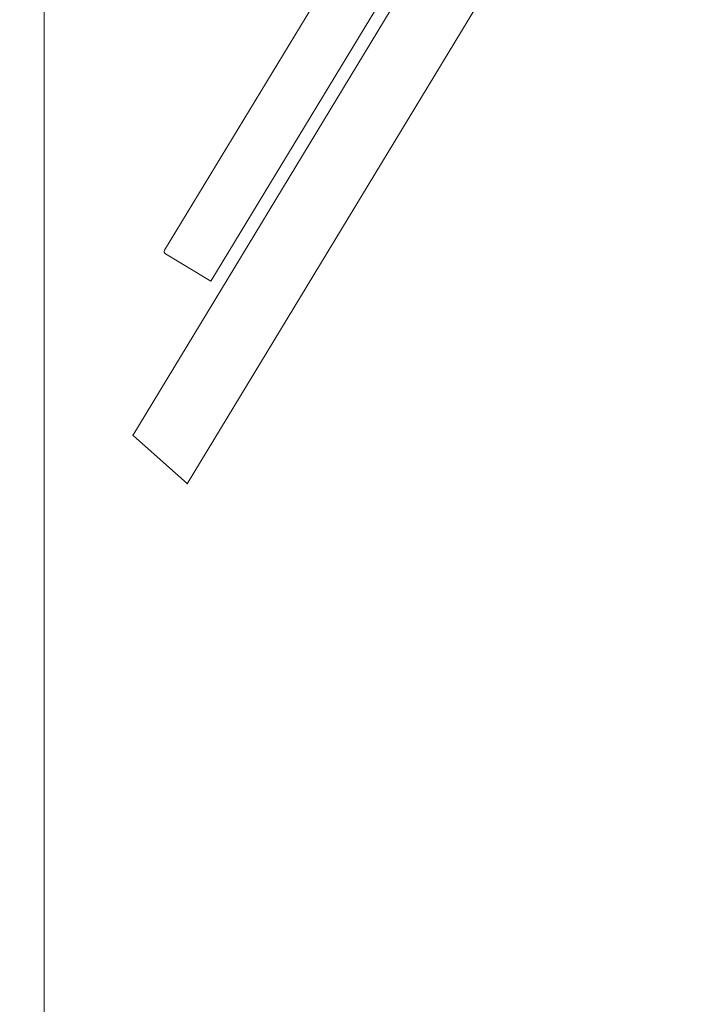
# Model space of a CAD drawing. Header units: millimetres. Extents: x 26866 to 1024070, y -428191 to 408885.
# Tile 131 of 248: x 190555 to 190807, y 389777 to 390148. Entities that reach past the tile are written whole.
import ezdxf

# ---------------------------------------------------------------- set-up
doc = ezdxf.new("R2010")
doc.units = ezdxf.units.MM
doc.header["$LTSCALE"] = 2
doc.layers.add('0_OPIS', color=7, linetype='Continuous', lineweight=13)
doc.layers.add('3DPLAN_A_TABELKA POMIESZCZEŃ', color=7, linetype='Continuous', lineweight=0)
doc.layers.add('3DPLAN_A_KRESKOWANIE 1', color=253, linetype='Continuous')
doc.layers.add('3DPLAN_A_OPIS', color=8, linetype='Continuous')
doc.layers.add('FURNITURE ZD 1 500', color=7, linetype='Continuous', lineweight=13, true_color=0x9fa8a5)
doc.styles.add('ARIAL', font='arial.ttf')

# ---------------------------------------------------------------- blocks, each defined once
blk = doc.blocks.new('kondygnacja -1')
at = {"layer": '3DPLAN_A_KRESKOWANIE 1'}
h = blk.add_hatch(dxfattribs=at)
h.set_pattern_fill('ANSI31', color=256, scale=7.5, style=0)
h.set_pattern_definition([(45, (23044.838, -26883.88), (-16.83798, 16.83798), [])])
h.paths.add_polyline_path([(31677.485, -24430.84), (30214.868, -24430.84), (30214.868, -24470.84), (30429.606, -24470.84), (30429.606, -24477.84), (30447.606, -24477.84), (30447.606, -24818.84), (30476.606, -24818.84), (30476.606, -24470.84), (31012.606, -24470.84), (31012.606, -24478.84), (31079.606, -24478.84), (31079.606, -24470.84), (31638.606, -24470.84), (31638.606, -25036.84), (31079.606, -25036.84), (31079.606, -25028.84), (31012.606, -25028.84), (31012.606, -25036.84), (30611.38, -25036.84), (30611.38, -25072.84), (31023.606, -25072.84), (31034.606, -25082.84), (31034.606, -25330.84), (31023.606, -25340.84), (30831.396, -25340.84, -0.038531), (30832.58, -25356.183), (30832.58, -25371.84), (31079.606, -25371.84), (31079.606, -25072.84), (31638.606, -25072.84), (31638.606, -25943.84), (30832.58, -25943.84), (30832.58, -26009.84), (31677.485, -26009.84)])
h.paths.add_polyline_path([(30682.606, -26009.84), (30832.58, -26009.84), (30832.58, -25943.84), (30760.606, -25943.84), (30760.606, -25454.668), (30735.606, -25464.584), (30735.606, -25943.84), (30682.606, -25943.84)])
h.paths.add_polyline_path([(30679.606, -25371.84), (30735.606, -25371.84), (30735.606, -25464.584), (30760.606, -25454.668), (30760.606, -25371.84), (30832.58, -25371.84), (30832.58, -25356.183, 0.038531), (30831.396, -25340.84), (30679.606, -25340.84)])
h.paths.add_polyline_path([(30355.83, -25371.84), (30425.606, -25371.84), (30425.606, -25379.84), (30463.606, -25379.84), (30463.606, -25424.739), (30471.606, -25424.739), (30471.606, -25395.84), (30533.606, -25395.84), (30533.606, -25371.84), (30576.606, -25371.84), (30576.606, -25341.84), (30472.606, -25341.84), (30472.606, -25326.84), (30427.606, -25326.84), (30427.606, -25341.84), (30355.83, -25341.84)])
h.paths.add_polyline_path([(30456.606, -25936.84), (30425.606, -25936.84), (30425.606, -25945.84), (30380.606, -25945.84), (30380.606, -26009.84), (30512.606, -26009.84), (30512.606, -25943.84), (30466.606, -25943.84), (30466.606, -25712.84), (30456.606, -25712.84)])
h.paths.add_polyline_path([(28888.606, -25941.84), (28888.606, -26009.84), (29013.606, -26009.84), (29013.606, -25941.84)])
h.paths.add_polyline_path([(28591.166, -26009.84), (28591.166, -25944.84), (28547.606, -25944.84), (28547.606, -26009.84)])
h.paths.add_polyline_path([(28624.606, -25870.534), (28654.797, -25870.534), (28654.797, -25924.534), (28624.606, -25924.534), (28624.606, -25944.84), (28591.166, -25944.84), (28591.166, -26009.84), (28713.606, -26009.84), (28713.606, -25941.84), (28672.606, -25941.84), (28672.606, -25932.84), (28657.606, -25932.84), (28657.606, -25716.84), (28624.606, -25716.84)])
h.paths.add_polyline_path([(28372.606, -25944.84), (28328.606, -25944.84), (28328.606, -25907.84), (28282.606, -25907.84), (28282.606, -25944.84), (28248.606, -25944.84), (28248.606, -26009.84), (28372.606, -26009.84)])
h.paths.add_polyline_path([(28092.606, -25563.84), (28054.606, -25563.84), (28054.606, -25383.84), (28067.602, -25383.84), (28067.606, -25375.84), (28340.606, -25375.84), (28340.606, -25341.84), (28070.606, -25341.84), (28070.606, -25332.84), (28030.606, -25332.84), (28030.606, -25395.598), (28048.707, -25395.598), (28048.707, -25449.598), (28030.606, -25449.598), (28030.606, -26009.84), (28073.606, -26009.84), (28073.606, -25944.84), (28054.606, -25944.84), (28054.606, -25668.84), (28092.606, -25668.84)])
h.paths.add_polyline_path([(27949.606, -25495.746), (27949.606, -25507.746), (27983.295, -25507.746), (27983.295, -25521.746), (27949.606, -25521.746), (27949.606, -25531.84), (27999.606, -25531.84), (27999.606, -25934.84), (27982.606, -25934.84), (27982.606, -25942.84), (27947.606, -25942.84), (27947.606, -26009.84), (28026.624, -26009.84), (28026.624, -25449.598), (27999.606, -25449.598), (27999.606, -25463.84), (27949.606, -25463.84), (27949.606, -25481.746), (27983.295, -25481.746), (27983.295, -25495.746)])
h.paths.add_polyline_path([(27982.606, -25361.84), (27952.606, -25361.84), (27952.606, -25332.84), (28026.624, -25332.84), (28026.624, -25395.598), (27999.606, -25395.598), (27999.606, -25377.84), (27982.606, -25377.84)])
h.paths.add_polyline_path([(26818.606, -25892.84), (26781.485, -25892.84), (26781.485, -26009.84), (26894.541, -26009.84), (26894.541, -25942.84), (26830.606, -25942.84), (26830.606, -25930.84), (26818.606, -25930.84)])
h.paths.add_polyline_path([(26894.541, -26009.84), (27115.936, -26009.84), (27115.936, -25942.84), (26894.541, -25942.84)])
h.paths.add_polyline_path([(27115.936, -25942.84), (27115.936, -26009.84), (27466.606, -26009.84), (27466.606, -25942.84), (27427.606, -25942.84), (27427.606, -25933.84), (27384.606, -25933.84), (27384.606, -25942.84)])
h.paths.add_polyline_path([(27641.606, -25942.84), (27641.606, -26009.84), (27802.606, -26009.84), (27802.606, -25942.84)])
h.paths.add_polyline_path([(30621.105, -25040.467), (30688.374, -25040.467), (30688.374, -25072.867), (30621.105, -25072.867)], flags=24)
at = {"layer": 'FURNITURE ZD 1 500', "lineweight": 0}
for p, q in [((28077.666, -25771.371), (28059.8, -25800.874)), ((28080.236, -25772.339), (28061.848, -25802.704)), ((28072.024, -25775.669), (28060.994, -25793.883))]:
    blk.add_line(p, q, dxfattribs=at)
at = {"layer": 'FURNITURE ZD 1 500'}
blk.add_line((28059.818, -25800.896), (28061.839, -25802.696), dxfattribs=at)
blk.add_lwpolyline([(28106.45, -25902.36), (28056.452, -25902.564), (28056.452, -25752.358), (28106.45, -25752.358)], close=True, dxfattribs=at)
at = {"layer": 'FURNITURE ZD 1 500', "lineweight": 0}
blk.add_lwpolyline([(28060.994, -25793.883, 0.414214), (28061.028, -25794.021), (28062.738, -25795.057), (28073.872, -25776.671), (28072.162, -25775.635, 0.09902)], format="xyb", dxfattribs=at)
at = {"layer": 'FURNITURE ZD 1 500'}
for centre, start, end in [((28059.884, -25800.822), 197.6062, 228.3101), ((28061.905, -25802.621), 228.3101, 242.7199)]:
    blk.add_arc(centre, 0.1, start, end, dxfattribs=at)
at = {"layer": '3DPLAN_A_OPIS', "color": 1, "lineweight": 30, "style": 'ARIAL'}
for tag, p in [('PRZESUNIĘCIE_WEJŚCIA', (27655.165, -24535.333)), ('WYŁĄCZONE', (27007.179, -24723.982)), ('Z_OPRACOWANIA', (26996.84, -24746.417)), ('WYŁĄCZONE', (30803.053, -24760.867)), ('Z_OPRACOWANIA', (30792.713, -24783.301)), ('WYŁĄCZONE', (28894.898, -24826.593)), ('Z_OPRACOWANIA', (28884.559, -24849.027)), ('POWIĘKSZENIE_WEJŚCIA', (28313.679, -25144.412)), ('POWIĘKSZENIE_WEJŚCIA', (29600.622, -25191.363)), ('POWIĘKSZENIE_WEJŚCIA', (28011.449, -25235.417)), ('WYŁĄCZONE', (29754.423, -25678.169)), ('Z_OPRACOWANIA', (29744.084, -25700.603)), ('WYJŚCIE_EWAKUACYJNE', (27763.791, -26106.068))]:
    blk.add_attdef(tag, p, '', height=12, dxfattribs=at)
at = {"layer": '3DPLAN_A_OPIS', "color": 0, "lineweight": 30, "style": 'ARIAL'}
for tag, p in [('UGUL_1', (29350.296, -24586.012)), ('UGUL_2', (29622.921, -24586.012)), ('UGUL_3', (29833.15, -24586.012))]:
    blk.add_attdef(tag, p, '', height=12, dxfattribs=at)
at = {"layer": '3DPLAN_A_TABELKA POMIESZCZEŃ', "ltscale": 0.5, "style": 'ARIAL'}
for tag, p in [('KURTYNA', (27861.913, -26064.849)), ('POWIETRZNA', (27861.913, -26084.562))]:
    blk.add_attdef(tag, p, '', height=12, dxfattribs=at)

msp = doc.modelspace()

# ---------------------------------------------------------------- block references
at = {"layer": '0_OPIS', "xscale": 10, "yscale": 10, "zscale": 10}
msp.add_blockref('kondygnacja -1', (-90000, 648000), dxfattribs=at)

doc.saveas('drawing.dxf')
